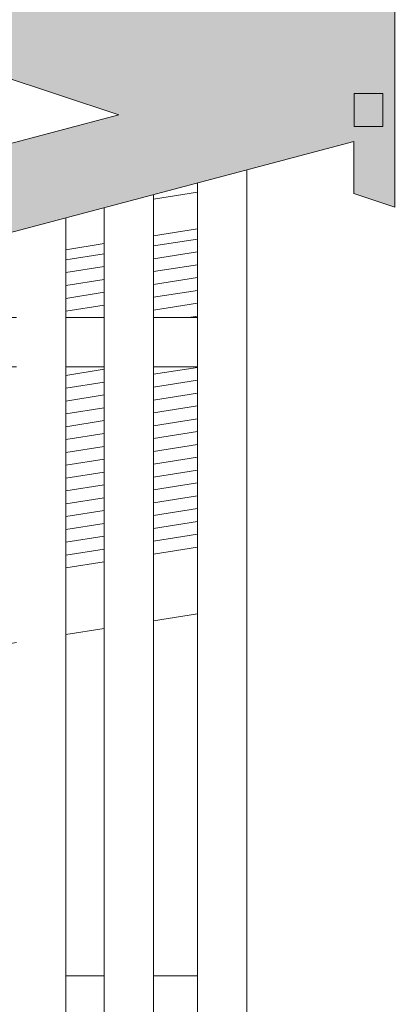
# Model space of a CAD drawing. Header units: millimetres. Extents: x -65 to 293624, y -1905 to 31061.
# Tile 154 of 256: x 107030 to 107373, y 20976 to 21873. Entities that reach past the tile are written whole.
import ezdxf

# ---------------------------------------------------------------- set-up
doc = ezdxf.new("R2010")
doc.units = ezdxf.units.MM
doc.header["$MEASUREMENT"] = 0
for name, color, linetype in [('1232 Välisseinad.AR', 7, 'Continuous'), ('1236 Katuslaed.AR', 7, 'Continuous'), ('1244 Fassaadivarustus.AR', 7, 'Continuous'), ('1245 Klaasfassaadid.AR', 7, 'Continuous'), ('1245 Sisehoovi varjestus.AR', 7, 'Continuous'), ('1247 Fassaadi valgusti.AR', 7, 'Continuous'), ('1253 Terrassipostid.AR', 7, 'Continuous'), ('1263 Katuse alusserv.AR', 7, 'Continuous')]:
    doc.layers.add(name, color=color, linetype=linetype)
pattern_1 = [(180, (20443.1, 12361.43), (0, 500), []), (90, (20443.1, 12361.4), (1000, 0), [500, -500]), (90, (19943.1, 12861.4), (1000, 0), [500, -500])]

# ---------------------------------------------------------------- blocks, each defined once
blk = doc.blocks.new('Section Element_1069_3', base_point=(20443.11, 12361.43))
at = {"layer": '1253 Terrassipostid.AR', "color": 7, "linetype": 'Continuous', "lineweight": 13}
blk.add_line((107236.88, 16346.43), (107236.88, 21735.85), dxfattribs=at)
blk = doc.blocks.new('Section Element_1119_3', base_point=(20443.11, 12361.43))
at = {"layer": '1232 Välisseinad.AR', "linetype": 'Continuous', "lineweight": 0, "true_color": 0x000000}
h = blk.add_hatch(dxfattribs=at)
h.set_pattern_fill('Plokk_Panel_100x50_0003', color=178, style=0, pattern_type=2)
h.set_pattern_definition(pattern_1)
h.paths.add_polyline_path([(107191.88, 21723.95), (107151.88, 21713.37), (107151.88, 21709.23), (107191.88, 21715.55)])
h = blk.add_hatch(dxfattribs=at)
h.set_pattern_fill('Plokk_Panel_100x50_0003', color=178, style=0, pattern_type=2)
h.set_pattern_definition(pattern_1)
h.paths.add_polyline_path([(107191.88, 21723.95), (107151.88, 21713.37), (107151.88, 21709.23), (107191.88, 21715.55)])
blk = doc.blocks.new('Section Element_1417_3', base_point=(20443.11, 12361.43))
at = {"layer": '1263 Katuse alusserv.AR', "linetype": 'Continuous', "lineweight": 0, "true_color": 0x000000}
for points in [[(107334.48, 21842.54), (104676.88, 21139.73), (104676.88, 21093.06), (107334.48, 21795.88)], [(107334.48, 21795.88), (104676.88, 21093.06), (104676.88, 21080.62), (107334.48, 21783.44)], [(104676.88, 21080.62), (104676.88, 21058.85), (107334.48, 21761.66), (107334.48, 21783.44)]]:
    blk.add_hatch(color=178, dxfattribs=at).paths.add_polyline_path(points)
at = {"layer": '1263 Katuse alusserv.AR', "color": 7, "linetype": 'Continuous', "lineweight": 13}
blk.add_line((107120.25, 21785.89), (104676.88, 21139.73), dxfattribs=at)
at = {"layer": '1263 Katuse alusserv.AR', "color": 7, "linetype": 'Continuous', "lineweight": 15}
blk.add_line((107334.48, 21761.66), (104761.88, 21081.32), dxfattribs=at)
blk = doc.blocks.new('Section Element_1430_3', base_point=(20443.11, 12361.43))
at = {"layer": '1247 Fassaadi valgusti.AR', "linetype": 'Continuous', "lineweight": 0, "true_color": 0x000000}
blk.add_hatch(color=178, dxfattribs=at).paths.add_polyline_path([(107334.78, 21775.44), (107360.78, 21775.44), (107360.78, 21805.52), (107334.78, 21805.52)])
at = {"layer": '1247 Fassaadi valgusti.AR', "color": 7, "linetype": 'Continuous', "lineweight": 13}
for p, q in [((107334.78, 21805.52), (107334.78, 21775.44)), ((107360.78, 21805.52), (107334.78, 21805.52)), ((107360.78, 21805.52), (107360.78, 21775.44)), ((107360.78, 21775.44), (107334.78, 21775.44))]:
    blk.add_line(p, q, dxfattribs=at)
blk = doc.blocks.new('Section Element_1673_3', base_point=(20443.11, 12361.43))
at = {"layer": '1236 Katuslaed.AR', "linetype": 'Continuous', "lineweight": 0, "true_color": 0x000000}
blk.add_hatch(color=178, dxfattribs=at).paths.add_polyline_path([(104676.88, 22801.09), (104676.88, 22600.21), (107120.25, 21785.89), (107334.48, 21842.54), (107334.48, 21714.49), (107371.88, 21702.03), (107371.88, 21902.91)])
at = {"layer": '1236 Katuslaed.AR', "color": 7, "linetype": 'Continuous', "lineweight": 15}
for p, q in [((104676.88, 22600.21), (107120.25, 21785.89)), ((107334.48, 21714.49), (107371.88, 21702.03))]:
    blk.add_line(p, q, dxfattribs=at)
at = {"layer": '1236 Katuslaed.AR', "color": 7, "linetype": 'Continuous', "lineweight": 13}
for p, q in [((107371.88, 21902.91), (107371.88, 21702.03)), ((107334.48, 21761.66), (107334.48, 21714.49))]:
    blk.add_line(p, q, dxfattribs=at)
blk = doc.blocks.new('*X1876', base_point=(20443.11, 12361.43))
at = {"layer": '1263 Katuse alusserv.AR', "color": 7, "linetype": 'Continuous', "lineweight": 13}
for p, q in [((107106.88, 21554.18), (107071.88, 21548.65)), ((107106.88, 21554.18), (107071.88, 21548.65)), ((107106.88, 21542.49), (107071.88, 21536.96)), ((107106.88, 21542.49), (107071.88, 21536.96)), ((107106.88, 21530.79), (107071.88, 21525.26)), ((107106.88, 21530.79), (107071.88, 21525.26)), ((107106.88, 21519.09), (107071.88, 21513.56)), ((107106.88, 21519.09), (107071.88, 21513.56)), ((107106.88, 21507.39), (107071.88, 21501.86)), ((107106.88, 21507.39), (107071.88, 21501.86)), ((107106.88, 21495.69), (107071.88, 21490.16)), ((107106.88, 21495.69), (107071.88, 21490.16)), ((107106.88, 21483.99), (107071.88, 21478.46)), ((107106.88, 21483.99), (107071.88, 21478.46)), ((107106.88, 21472.3), (107071.88, 21466.77)), ((107106.88, 21472.3), (107071.88, 21466.77)), ((107106.88, 21460.6), (107071.88, 21455.07)), ((107106.88, 21460.6), (107071.88, 21455.07)), ((107106.88, 21448.9), (107071.88, 21443.37)), ((107106.88, 21448.9), (107071.88, 21443.37)), ((107106.88, 21437.2), (107071.88, 21431.67)), ((107106.88, 21437.2), (107071.88, 21431.67)), ((107106.88, 21425.5), (107071.88, 21419.97)), ((107106.88, 21425.5), (107071.88, 21419.97)), ((107106.88, 21413.8), (107071.88, 21408.27)), ((107106.88, 21413.8), (107071.88, 21408.27)), ((107106.88, 21402.11), (107071.88, 21396.58)), ((107106.88, 21402.11), (107071.88, 21396.58)), ((107106.88, 21390.41), (107071.88, 21384.88)), ((107106.88, 21390.41), (107071.88, 21384.88))]:
    blk.add_line(p, q, dxfattribs=at)
blk = doc.blocks.new('*X1877', base_point=(20443.11, 12361.43))
at = {"layer": '1263 Katuse alusserv.AR', "color": 7, "linetype": 'Continuous', "lineweight": 13}
for p, q in [((107106.88, 21554.18), (107071.88, 21548.65)), ((107106.88, 21554.18), (107071.88, 21548.65)), ((107106.88, 21542.49), (107071.88, 21536.96)), ((107106.88, 21542.49), (107071.88, 21536.96)), ((107106.88, 21530.79), (107071.88, 21525.26)), ((107106.88, 21530.79), (107071.88, 21525.26)), ((107106.88, 21519.09), (107071.88, 21513.56)), ((107106.88, 21519.09), (107071.88, 21513.56)), ((107106.88, 21507.39), (107071.88, 21501.86)), ((107106.88, 21507.39), (107071.88, 21501.86)), ((107106.88, 21495.69), (107071.88, 21490.16)), ((107106.88, 21495.69), (107071.88, 21490.16)), ((107106.88, 21483.99), (107071.88, 21478.46)), ((107106.88, 21483.99), (107071.88, 21478.46)), ((107106.88, 21472.3), (107071.88, 21466.77)), ((107106.88, 21472.3), (107071.88, 21466.77)), ((107106.88, 21460.6), (107071.88, 21455.07)), ((107106.88, 21460.6), (107071.88, 21455.07)), ((107106.88, 21448.9), (107071.88, 21443.37)), ((107106.88, 21448.9), (107071.88, 21443.37)), ((107106.88, 21437.2), (107071.88, 21431.67)), ((107106.88, 21437.2), (107071.88, 21431.67)), ((107106.88, 21425.5), (107071.88, 21419.97)), ((107106.88, 21425.5), (107071.88, 21419.97)), ((107106.88, 21413.8), (107071.88, 21408.27)), ((107106.88, 21413.8), (107071.88, 21408.27)), ((107106.88, 21402.11), (107071.88, 21396.58)), ((107106.88, 21402.11), (107071.88, 21396.58)), ((107106.88, 21390.41), (107071.88, 21384.88)), ((107106.88, 21390.41), (107071.88, 21384.88))]:
    blk.add_line(p, q, dxfattribs=at)
blk = doc.blocks.new('*X1878', base_point=(20443.11, 12361.43))
at = {"layer": '1263 Katuse alusserv.AR', "color": 7, "linetype": 'Continuous', "lineweight": 13}
for p, q in [((107106.88, 21659.47), (107071.88, 21653.94)), ((107106.88, 21659.47), (107071.88, 21653.94)), ((107106.88, 21647.77), (107071.88, 21642.24)), ((107106.88, 21647.77), (107071.88, 21642.24)), ((107106.88, 21636.07), (107071.88, 21630.54)), ((107106.88, 21636.07), (107071.88, 21630.54)), ((107106.88, 21624.37), (107071.88, 21618.84)), ((107106.88, 21624.37), (107071.88, 21618.84)), ((107106.88, 21612.68), (107071.88, 21607.14)), ((107106.88, 21612.68), (107071.88, 21607.14))]:
    blk.add_line(p, q, dxfattribs=at)
blk = doc.blocks.new('*X1879', base_point=(20443.11, 12361.43))
at = {"layer": '1263 Katuse alusserv.AR', "color": 7, "linetype": 'Continuous', "lineweight": 13}
for p, q in [((107106.88, 21659.47), (107071.88, 21653.94)), ((107106.88, 21659.47), (107071.88, 21653.94)), ((107106.88, 21647.77), (107071.88, 21642.24)), ((107106.88, 21647.77), (107071.88, 21642.24)), ((107106.88, 21636.07), (107071.88, 21630.54)), ((107106.88, 21636.07), (107071.88, 21630.54)), ((107106.88, 21624.37), (107071.88, 21618.84)), ((107106.88, 21624.37), (107071.88, 21618.84)), ((107106.88, 21612.68), (107071.88, 21607.14)), ((107106.88, 21612.68), (107071.88, 21607.14))]:
    blk.add_line(p, q, dxfattribs=at)
blk = doc.blocks.new('*X1880', base_point=(20443.11, 12361.43))
at = {"layer": '1263 Katuse alusserv.AR', "color": 7, "linetype": 'Continuous', "lineweight": 13}
for p, q in [((107191.88, 21672.9), (107151.88, 21666.58)), ((107191.88, 21672.9), (107151.88, 21666.58)), ((107191.88, 21661.2), (107151.88, 21654.88)), ((107191.88, 21661.2), (107151.88, 21654.88)), ((107191.88, 21649.5), (107151.88, 21643.18)), ((107191.88, 21649.5), (107151.88, 21643.18)), ((107191.88, 21637.8), (107151.88, 21631.48)), ((107191.88, 21637.8), (107151.88, 21631.48)), ((107191.88, 21626.11), (107151.88, 21619.79)), ((107191.88, 21626.11), (107151.88, 21619.79)), ((107191.88, 21614.41), (107151.88, 21608.09)), ((107191.88, 21614.41), (107151.88, 21608.09)), ((107191.88, 21602.71), (107183.78, 21601.43)), ((107191.88, 21602.71), (107183.78, 21601.43))]:
    blk.add_line(p, q, dxfattribs=at)
blk = doc.blocks.new('*X1881', base_point=(20443.11, 12361.43))
at = {"layer": '1263 Katuse alusserv.AR', "color": 7, "linetype": 'Continuous', "lineweight": 13}
for p, q in [((107191.88, 21672.9), (107151.88, 21666.58)), ((107191.88, 21672.9), (107151.88, 21666.58)), ((107191.88, 21661.2), (107151.88, 21654.88)), ((107191.88, 21661.2), (107151.88, 21654.88)), ((107191.88, 21649.5), (107151.88, 21643.18)), ((107191.88, 21649.5), (107151.88, 21643.18)), ((107191.88, 21637.8), (107151.88, 21631.48)), ((107191.88, 21637.8), (107151.88, 21631.48)), ((107191.88, 21626.11), (107151.88, 21619.79)), ((107191.88, 21626.11), (107151.88, 21619.79)), ((107191.88, 21614.41), (107151.88, 21608.09)), ((107191.88, 21614.41), (107151.88, 21608.09)), ((107191.88, 21602.71), (107183.78, 21601.43)), ((107191.88, 21602.71), (107183.78, 21601.43))]:
    blk.add_line(p, q, dxfattribs=at)
blk = doc.blocks.new('*X1882', base_point=(20443.11, 12361.43))
at = {"layer": '1263 Katuse alusserv.AR', "color": 7, "linetype": 'Continuous', "lineweight": 13}
for p, q in [((107191.88, 21555.92), (107151.88, 21549.6)), ((107191.88, 21555.92), (107151.88, 21549.6)), ((107191.88, 21544.22), (107151.88, 21537.9)), ((107191.88, 21544.22), (107151.88, 21537.9)), ((107191.88, 21532.52), (107151.88, 21526.2)), ((107191.88, 21532.52), (107151.88, 21526.2)), ((107191.88, 21520.82), (107151.88, 21514.5)), ((107191.88, 21520.82), (107151.88, 21514.5)), ((107191.88, 21509.12), (107151.88, 21502.8)), ((107191.88, 21509.12), (107151.88, 21502.8)), ((107191.88, 21497.42), (107151.88, 21491.1)), ((107191.88, 21497.42), (107151.88, 21491.1)), ((107191.88, 21485.73), (107151.88, 21479.41)), ((107191.88, 21485.73), (107151.88, 21479.41)), ((107191.88, 21474.03), (107151.88, 21467.71)), ((107191.88, 21474.03), (107151.88, 21467.71)), ((107191.88, 21462.33), (107151.88, 21456.01)), ((107191.88, 21462.33), (107151.88, 21456.01)), ((107191.88, 21450.63), (107151.88, 21444.31)), ((107191.88, 21450.63), (107151.88, 21444.31)), ((107191.88, 21438.93), (107151.88, 21432.61)), ((107191.88, 21438.93), (107151.88, 21432.61)), ((107191.88, 21427.23), (107151.88, 21420.91)), ((107191.88, 21427.23), (107151.88, 21420.91)), ((107191.88, 21415.54), (107151.88, 21409.22)), ((107191.88, 21415.54), (107151.88, 21409.22)), ((107191.88, 21403.84), (107151.88, 21397.52)), ((107191.88, 21403.84), (107151.88, 21397.52))]:
    blk.add_line(p, q, dxfattribs=at)
blk = doc.blocks.new('*X1883', base_point=(20443.11, 12361.43))
at = {"layer": '1263 Katuse alusserv.AR', "color": 7, "linetype": 'Continuous', "lineweight": 13}
for p, q in [((107191.88, 21555.92), (107151.88, 21549.6)), ((107191.88, 21555.92), (107151.88, 21549.6)), ((107191.88, 21544.22), (107151.88, 21537.9)), ((107191.88, 21544.22), (107151.88, 21537.9)), ((107191.88, 21532.52), (107151.88, 21526.2)), ((107191.88, 21532.52), (107151.88, 21526.2)), ((107191.88, 21520.82), (107151.88, 21514.5)), ((107191.88, 21520.82), (107151.88, 21514.5)), ((107191.88, 21509.12), (107151.88, 21502.8)), ((107191.88, 21509.12), (107151.88, 21502.8)), ((107191.88, 21497.42), (107151.88, 21491.1)), ((107191.88, 21497.42), (107151.88, 21491.1)), ((107191.88, 21485.73), (107151.88, 21479.41)), ((107191.88, 21485.73), (107151.88, 21479.41)), ((107191.88, 21474.03), (107151.88, 21467.71)), ((107191.88, 21474.03), (107151.88, 21467.71)), ((107191.88, 21462.33), (107151.88, 21456.01)), ((107191.88, 21462.33), (107151.88, 21456.01)), ((107191.88, 21450.63), (107151.88, 21444.31)), ((107191.88, 21450.63), (107151.88, 21444.31)), ((107191.88, 21438.93), (107151.88, 21432.61)), ((107191.88, 21438.93), (107151.88, 21432.61)), ((107191.88, 21427.23), (107151.88, 21420.91)), ((107191.88, 21427.23), (107151.88, 21420.91)), ((107191.88, 21415.54), (107151.88, 21409.22)), ((107191.88, 21415.54), (107151.88, 21409.22)), ((107191.88, 21403.84), (107151.88, 21397.52)), ((107191.88, 21403.84), (107151.88, 21397.52))]:
    blk.add_line(p, q, dxfattribs=at)
blk = doc.blocks.new('Section Element_1680_3', base_point=(20443.11, 12361.43))
at = {"layer": '1263 Katuse alusserv.AR', "color": 7, "linetype": 'Continuous', "lineweight": 13}
for p, q in [((107191.88, 21715.55), (107151.88, 21709.23)), ((107191.88, 21682.14), (107151.88, 21675.82)), ((107106.88, 21668.71), (107071.88, 21663.18)), ((107151.88, 21385.82), (107191.88, 21392.14)), ((107071.88, 21373.18), (107106.88, 21378.71))]:
    blk.add_line(p, q, dxfattribs=at)
at = {"layer": '1263 Katuse alusserv.AR', "lineweight": 0}
for name in ['*X1880', '*X1881', '*X1878', '*X1879', '*X1876', '*X1877', '*X1882', '*X1883']:
    blk.add_blockref(name, (20443.11, 12361.43), dxfattribs=at)
blk = doc.blocks.new('Section Element_1895_3', base_point=(20443.11, 12361.43))
at = {"layer": '1245 Sisehoovi varjestus.AR', "color": 7, "linetype": 'Continuous', "lineweight": 13}
for p, q in [((107106.88, 21001.43), (107071.88, 21001.43)), ((107191.88, 21001.43), (107151.88, 21001.43))]:
    blk.add_line(p, q, dxfattribs=at)
blk = doc.blocks.new('Section Element_1903_3', base_point=(20443.11, 12361.43))
at = {"layer": '1245 Sisehoovi varjestus.AR', "color": 7, "linetype": 'Continuous', "lineweight": 13}
for p, q in [((106786.88, 21601.43), (106751.88, 21601.43)), ((106866.88, 21601.43), (106831.88, 21601.43)), ((106946.88, 21601.43), (106911.88, 21601.43)), ((107026.88, 21601.43), (106991.88, 21601.43)), ((107106.88, 21601.43), (107071.88, 21601.43)), ((107191.88, 21601.43), (107151.88, 21601.43)), ((106626.88, 21556.43), (106591.88, 21556.43)), ((106706.88, 21556.43), (106671.88, 21556.43)), ((106786.88, 21556.43), (106751.88, 21556.43)), ((106866.88, 21556.43), (106831.88, 21556.43)), ((106946.88, 21556.43), (106911.88, 21556.43)), ((107026.88, 21556.43), (106991.88, 21556.43)), ((107106.88, 21556.43), (107071.88, 21556.43)), ((107191.88, 21556.43), (107151.88, 21556.43))]:
    blk.add_line(p, q, dxfattribs=at)
blk = doc.blocks.new('Section Element_2817_3', base_point=(20443.11, 12361.43))
at = {"layer": '1245 Klaasfassaadid.AR', "color": 7, "linetype": 'Continuous', "lineweight": 13}
for p, q in [((107701.88, 21411.98), (107671.85, 21407.23)), ((107706.85, 21412.76), (107701.88, 21411.98)), ((107626.85, 21400.12), (107591.85, 21394.59)), ((107546.85, 21387.48), (107531.88, 21385.12)), ((107191.88, 21331.4), (107151.88, 21325.08)), ((107106.88, 21317.97), (107071.88, 21312.44)), ((107026.88, 21305.33), (106991.88, 21299.8)), ((106946.88, 21292.68), (106911.88, 21287.15)), ((106866.88, 21280.04), (106831.88, 21274.51)), ((106786.88, 21267.4), (106751.88, 21261.87))]:
    blk.add_line(p, q, dxfattribs=at)
blk = doc.blocks.new('Section Element_2826_3', base_point=(20443.11, 12361.43))
at = {"layer": '1244 Fassaadivarustus.AR', "color": 7, "linetype": 'Continuous', "lineweight": 13}
for p, q in [((107191.88, 21392.11), (107151.88, 21385.79)), ((107106.88, 21378.68), (107071.88, 21373.15))]:
    blk.add_line(p, q, dxfattribs=at)
blk = doc.blocks.new('Section Element_3025_3', base_point=(20443.11, 12361.43))
at = {"layer": '1245 Sisehoovi varjestus.AR', "color": 7, "linetype": 'Continuous', "lineweight": 13}
blk.add_line((107071.88, 19956.43), (107071.88, 21692.22), dxfattribs=at)
blk = doc.blocks.new('Section Element_3026_3', base_point=(20443.11, 12361.43))
at = {"layer": '1245 Sisehoovi varjestus.AR', "color": 7, "linetype": 'Continuous', "lineweight": 13}
for p, q in [((107151.88, 19956.43), (107151.88, 21713.37)), ((107106.88, 19956.43), (107106.88, 21701.47))]:
    blk.add_line(p, q, dxfattribs=at)
blk = doc.blocks.new('Section Element_3027_3', base_point=(20443.11, 12361.43))
at = {"layer": '1245 Sisehoovi varjestus.AR', "color": 7, "linetype": 'Continuous', "lineweight": 13}
blk.add_line((107191.88, 19956.43), (107191.88, 21723.95), dxfattribs=at)

msp = doc.modelspace()

# ---------------------------------------------------------------- block references
at = {"layer": '1232 Välisseinad.AR', "lineweight": 0}
msp.add_blockref('Section Element_1119_3', (20443.11, 12361.43), dxfattribs=at)
at = {"layer": '1236 Katuslaed.AR', "lineweight": 0}
msp.add_blockref('Section Element_1673_3', (20443.11, 12361.43), dxfattribs=at)
at = {"layer": '1244 Fassaadivarustus.AR', "lineweight": 0}
msp.add_blockref('Section Element_2826_3', (20443.11, 12361.43), dxfattribs=at)
at = {"layer": '1245 Klaasfassaadid.AR', "lineweight": 0}
msp.add_blockref('Section Element_2817_3', (20443.11, 12361.43), dxfattribs=at)
at = {"layer": '1245 Sisehoovi varjestus.AR', "lineweight": 0}
for name in ['Section Element_3027_3', 'Section Element_3026_3', 'Section Element_3025_3', 'Section Element_1903_3', 'Section Element_1895_3']:
    msp.add_blockref(name, (20443.11, 12361.43), dxfattribs=at)
at = {"layer": '1247 Fassaadi valgusti.AR', "lineweight": 0}
msp.add_blockref('Section Element_1430_3', (20443.11, 12361.43), dxfattribs=at)
at = {"layer": '1253 Terrassipostid.AR', "lineweight": 0}
msp.add_blockref('Section Element_1069_3', (20443.11, 12361.43), dxfattribs=at)
at = {"layer": '1263 Katuse alusserv.AR', "lineweight": 0}
for name in ['Section Element_1680_3', 'Section Element_1417_3']:
    msp.add_blockref(name, (20443.11, 12361.43), dxfattribs=at)

doc.saveas('drawing.dxf')
